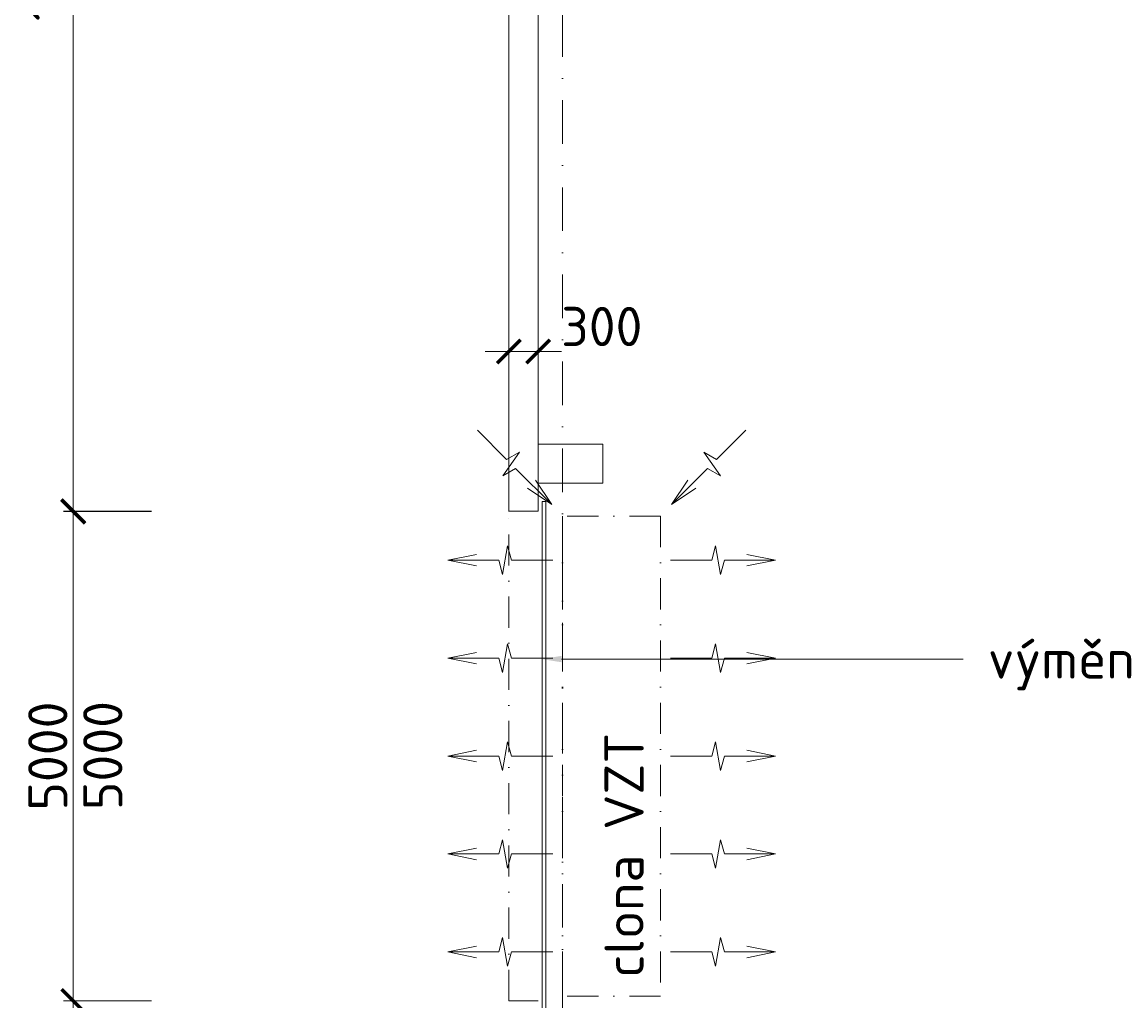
# Model space of a CAD drawing. Header units: millimetres. Extents: x -796345 to 3713765, y -2985421 to 2187451.
# Tile 188 of 256: x 300483 to 311750, y 51885 to 61878. Entities that reach past the tile are written whole.
import ezdxf
from ezdxf import colors
from ezdxf.entities.mleader import LeaderData, LeaderLine
from ezdxf.enums import TextEntityAlignment as Align
from ezdxf.math import Vec2, Vec3

# ---------------------------------------------------------------- set-up
doc = ezdxf.new("R2010")
doc.units = ezdxf.units.MM
doc.header["$PDMODE"] = 1
for name, pattern in [('CENTERX2', [101.6, 63.5, -12.7, 12.7, -12.7]), ('DASHDOT', [25.4, 12.7, -6.35, 0, -6.35]), ('ČERCHOVANÁ', [25.4, 12.7, -6.35, 0, -6.35])]:
    doc.linetypes.add(name, pattern=pattern)
doc.layers.get('Defpoints').update_dxf_attribs({"color": 8})
for name, color, linetype, lineweight in [('___vzt clony', 7, 'Continuous', 5), ('A99_N_koty-200', 5, 'Continuous', 5), ('A99_N_osy', 1, 'CENTERX2', 9), ('A99_N_txt-popis-50', 240, 'Continuous', 9), ('A99_S_kce-nad-vid', 181, 'DASHDOT', 5), ('A99_S_kce-rez-sil', 7, 'Continuous', 15), ('A99_S_otvory', 7, 'Continuous', 5), ('A99_S_sloupy', 7, 'Continuous', 5)]:
    doc.layers.add(name, color=color, linetype=linetype, lineweight=lineweight)
doc.styles.add('A99_kota', font='isocpeur.ttf', dxfattribs={"height": 2})
doc.styles.add('A99_popis', font='isocpeur.ttf')
doc.dimstyles.new('A99_kota_200 new', dxfattribs={"dimscale": 200, "dimtxt": 2, "dimasz": 1.2, "dimexe": 0.5, "dimexo": 1.5, "dimgap": 0.3, "dimtad": 1, "dimdec": 0, "dimzin": 3, "dimdsep": 46, "dimtxsty": 'A99_kota', "dimblk": 'ARCHTICK', "dimcen": 2.5, "dimazin": 2, "dimtfac": 0.75, "dimtdec": 0, "dimtmove": 2, "dimatfit": 0, "dimfxl": 4, "dimfxlon": 1, "dimtolj": 1, "dimtzin": 0, "dimlwd": 5, "dimlwe": 5, "dimarcsym": 0})

# ---------------------------------------------------------------- blocks, each defined once
blk = doc.blocks.new('_ArchTick')
at = {"color": 0, "linetype": 'ByBlock', "const_width": 0.15}
blk.add_lwpolyline([(-0.5, -0.5), (0.5, 0.5)], dxfattribs=at)
blk = doc.blocks.new('*D247')
at = {"layer": 'A99_N_koty-200', "color": 0, "linetype": 'Continuous', "lineweight": 5, "ltscale": 10, "transparency": 16777216}
for p, q in [((301805, 69840), (300905, 69840)), ((301005, 69840), (301005, 56880)), ((301805, 56880), (300905, 56880))]:
    blk.add_line(p, q, dxfattribs=at)
at = {"layer": 'Defpoints', "color": 0, "linetype": 'Continuous', "lineweight": 0, "ltscale": 10, "transparency": 16777216}
for p in [(305450, 69840), (301005, 56880), (305450, 56880)]:
    blk.add_point(p, dxfattribs=at)
at = {"layer": 'A99_N_koty-200', "color": 0, "linetype": 'Continuous', "lineweight": 5, "ltscale": 10, "transparency": 16777216, "xscale": 240, "yscale": 240, "zscale": 240}
for p, rotation in [((301005, 69840), 90), ((301005, 56880), 270)]:
    blk.add_blockref('_ArchTick', p, dxfattribs=dict(at, rotation=rotation))
at = {"layer": 'A99_N_koty-200', "color": 0, "linetype": 'Continuous', "ltscale": 10, "transparency": 16777216, "insert": (300745, 62555), "char_height": 400, "attachment_point": 5, "rotation": 90, "style": 'A99_kota'}
blk.add_mtext('\\A1;12960', dxfattribs=at)
blk = doc.blocks.new('*D248')
at = {"layer": 'A99_N_koty-200', "color": 0, "lineweight": 5, "transparency": 16777216}
for p, q in [((301805, 51885), (300905, 51885)), ((301005, 51885), (301005, 44465)), ((301805, 44465), (300905, 44465))]:
    blk.add_line(p, q, dxfattribs=at)
at = {"layer": 'Defpoints', "color": 0, "lineweight": 0, "transparency": 16777216}
for p in [(305450, 51885), (301005, 44465), (305450, 44465)]:
    blk.add_point(p, dxfattribs=at)
at = {"layer": 'A99_N_koty-200', "color": 0, "lineweight": 5, "transparency": 16777216, "xscale": 240, "yscale": 240, "zscale": 240}
for p, rotation in [((301005, 51885), 90), ((301005, 44465), 270)]:
    blk.add_blockref('_ArchTick', p, dxfattribs=dict(at, rotation=rotation))
at = {"layer": 'A99_N_koty-200', "color": 0, "transparency": 16777216, "insert": (300745, 48175), "char_height": 400, "attachment_point": 5, "rotation": 90, "style": 'A99_kota'}
blk.add_mtext('\\A1;7420', dxfattribs=at)
blk = doc.blocks.new('*D292')
at = {"layer": 'A99_N_koty-200', "color": 0, "lineweight": 5, "transparency": 16777216}
for p, q in [((301805, 56885), (300905, 56885)), ((301005, 51885), (301005, 56885)), ((301805, 51885), (300905, 51885))]:
    blk.add_line(p, q, dxfattribs=at)
at = {"layer": 'Defpoints', "color": 0, "lineweight": 0, "transparency": 16777216}
for p in [(301005, 56885), (305450, 56885), (305450, 51885)]:
    blk.add_point(p, dxfattribs=at)
at = {"layer": 'A99_N_koty-200', "color": 0, "lineweight": 5, "transparency": 16777216, "xscale": 240, "yscale": 240, "zscale": 240}
for p, rotation in [((301005, 56885), 90), ((301005, 51885), 270)]:
    blk.add_blockref('_ArchTick', p, dxfattribs=dict(at, rotation=rotation))
at = {"layer": 'A99_N_koty-200', "color": 0, "transparency": 16777216, "insert": (300745, 54385), "char_height": 400, "attachment_point": 5, "rotation": 90, "style": 'A99_kota'}
blk.add_mtext('\\A1;5000', dxfattribs=at)
blk = doc.blocks.new('*D374')
at = {"layer": 'A99_N_koty-200', "color": 0, "lineweight": 5, "transparency": 16777216}
for p, q in [((305450, 58515), (305450, 58615)), ((305750, 58515), (305750, 58615)), ((305450, 58515), (305210, 58515)), ((305450, 58515), (305750, 58515)), ((305750, 58515), (305990, 58515))]:
    blk.add_line(p, q, dxfattribs=at)
at = {"layer": 'Defpoints', "color": 0, "lineweight": 0, "transparency": 16777216}
for p in [(305450, 58515), (305750, 58515), (305750, 58515)]:
    blk.add_point(p, dxfattribs=at)
at = {"layer": 'A99_N_koty-200', "color": 0, "lineweight": 5, "transparency": 16777216, "xscale": 240, "yscale": 240, "zscale": 240}
blk.add_blockref('_ArchTick', (305450, 58515), dxfattribs=at)
at = {"layer": 'A99_N_koty-200', "color": 0, "lineweight": 5, "transparency": 16777216, "xscale": 240, "yscale": 240, "zscale": 240, "rotation": 180}
blk.add_blockref('_ArchTick', (305750, 58515), dxfattribs=at)
at = {"layer": 'A99_N_koty-200', "color": 0, "transparency": 16777216, "insert": (306400, 58770), "char_height": 400, "attachment_point": 5, "style": 'A99_kota'}
blk.add_mtext('\\A1;300', dxfattribs=at)

msp = doc.modelspace()

# ---------------------------------------------------------------- linework, layer by layer
at = {"layer": '___vzt clony'}
for p, q in [((305129.9, 57711.8), (305428.7, 57413)), ((307870.1, 57711.8), (307571.3, 57413)), ((305389.4, 57245.4), (305559.8, 57488.7)), ((305428.7, 57413), (305559.8, 57488.7)), ((307610.6, 57245.4), (307440.2, 57488.7)), ((307571.3, 57413), (307440.2, 57488.7)), ((305520.6, 57321.1), (305389.4, 57245.4)), ((305520.6, 57321.1), (305888.3, 56953.4)), ((307479.4, 57321.1), (307111.7, 56953.4)), ((307479.4, 57321.1), (307610.6, 57245.4)), ((305888.3, 56953.4), (305722.8, 57201.6)), ((307111.7, 56953.4), (307277.2, 57201.6)), ((305888.3, 56953.4), (305640.1, 57118.9)), ((307111.7, 56953.4), (307359.9, 57118.9))]:
    msp.add_line(p, q, dxfattribs=at)
at = {"layer": '___vzt clony', "linetype": 'ČERCHOVANÁ', "ltscale": 25}
for p, q in [((307000, 56835), (306000, 56835)), ((306000, 56835), (306000, 51935)), ((307000, 56835), (307000, 51935)), ((307000, 51935), (306000, 51935))]:
    msp.add_line(p, q, dxfattribs=at)
at = {"layer": '___vzt clony', "ltscale": 0.5}
for p, q in [((305386.7, 56238.7), (305438.3, 56531.2)), ((305477.5, 56385), (305438.3, 56531.2)), ((307522.5, 56385), (307561.7, 56531.2)), ((307613.3, 56238.7), (307561.7, 56531.2)), ((304827.5, 56385), (305120, 56443.5)), ((305347.5, 56385), (304827.5, 56385)), ((304827.5, 56385), (305120, 56326.5)), ((305347.5, 56385), (305386.7, 56238.7)), ((305900, 56385), (305477.5, 56385)), ((307100, 56385), (307522.5, 56385)), ((307652.5, 56385), (307613.3, 56238.7)), ((307652.5, 56385), (308172.5, 56385)), ((308172.5, 56385), (307880, 56443.5)), ((308172.5, 56385), (307880, 56326.5)), ((304827.5, 55385), (305120, 55443.5)), ((305386.7, 55238.7), (305438.3, 55531.2)), ((305477.5, 55385), (305438.3, 55531.2)), ((307522.5, 55385), (307561.7, 55531.2)), ((307613.3, 55238.7), (307561.7, 55531.2)), ((308172.5, 55385), (307880, 55443.5)), ((305347.5, 55385), (304827.5, 55385)), ((304827.5, 55385), (305120, 55326.5)), ((305347.5, 55385), (305386.7, 55238.7)), ((305900, 55385), (305477.5, 55385)), ((307100, 55385), (307522.5, 55385)), ((307652.5, 55385), (307613.3, 55238.7)), ((307652.5, 55385), (308172.5, 55385)), ((308172.5, 55385), (307880, 55326.5)), ((304827.5, 54385), (305120, 54443.5)), ((305386.7, 54238.7), (305438.3, 54531.2)), ((305477.5, 54385), (305438.3, 54531.2)), ((307522.5, 54385), (307561.7, 54531.2)), ((307613.3, 54238.7), (307561.7, 54531.2)), ((308172.5, 54385), (307880, 54443.5)), ((305347.5, 54385), (304827.5, 54385)), ((304827.5, 54385), (305120, 54326.5)), ((305347.5, 54385), (305386.7, 54238.7)), ((305900, 54385), (305477.5, 54385)), ((307100, 54385), (307522.5, 54385)), ((307652.5, 54385), (307613.3, 54238.7)), ((307652.5, 54385), (308172.5, 54385)), ((308172.5, 54385), (307880, 54326.5)), ((305347.5, 53385), (305386.7, 53531.3)), ((305386.7, 53531.3), (305438.3, 53238.8)), ((307613.3, 53531.3), (307561.7, 53238.8)), ((307652.5, 53385), (307613.3, 53531.3)), ((304827.5, 53385), (305120, 53443.5)), ((308172.5, 53385), (307880, 53443.5)), ((305347.5, 53385), (304827.5, 53385)), ((304827.5, 53385), (305120, 53326.5)), ((305477.5, 53385), (305438.3, 53238.8)), ((305900, 53385), (305477.5, 53385)), ((307100, 53385), (307522.5, 53385)), ((307522.5, 53385), (307561.7, 53238.8)), ((307652.5, 53385), (308172.5, 53385)), ((308172.5, 53385), (307880, 53326.5)), ((305347.5, 52385), (305386.7, 52531.3)), ((305386.7, 52531.3), (305438.3, 52238.8)), ((307613.3, 52531.3), (307561.7, 52238.8)), ((307652.5, 52385), (307613.3, 52531.3)), ((304827.5, 52385), (305120, 52443.5)), ((308172.5, 52385), (307880, 52443.5)), ((305347.5, 52385), (304827.5, 52385)), ((304827.5, 52385), (305120, 52326.5)), ((305477.5, 52385), (305438.3, 52238.8)), ((305900, 52385), (305477.5, 52385)), ((307100, 52385), (307522.5, 52385)), ((307522.5, 52385), (307561.7, 52238.8)), ((307652.5, 52385), (308172.5, 52385)), ((308172.5, 52385), (307880, 52326.5))]:
    msp.add_line(p, q, dxfattribs=at)
at = {"layer": 'A99_N_osy', "linetype": 'DASHDOT', "ltscale": 35}
msp.add_line((306000, 100200), (306000, 26650), dxfattribs=at)
at = {"layer": 'A99_S_kce-nad-vid', "linetype": 'ČERCHOVANÁ', "ltscale": 25}
msp.add_line((305450, 51885), (305450, 56885), dxfattribs=at)
at = {"layer": 'A99_S_kce-rez-sil'}
for p, q in [((305450, 56880), (305450, 64130)), ((305750, 57570), (305750, 62630)), ((305750, 56885), (305450, 56885)), ((305750, 51885), (305450, 51885))]:
    msp.add_line(p, q, dxfattribs=at)
for points in [[(305750, 57570), (306410, 57570), (306410, 57170), (305750, 57170)], [(305750, 57170), (305750, 56885)]]:
    msp.add_lwpolyline(points, dxfattribs=at)
at = {"layer": 'A99_S_otvory', "color": 30}
msp.add_lwpolyline([(305830, 51785), (305790, 51785), (305790, 56985), (305830, 56985)], close=True, dxfattribs=at)
at = {"layer": 'A99_S_sloupy', "ltscale": 2}
msp.add_lwpolyline([(305750, 57570), (305750, 57170)], dxfattribs=at)

# ---------------------------------------------------------------- texts
at = {"layer": 'A99_N_koty-200', "style": 'A99_kota'}
for s, p in [('5000', (301506.2, 54390)), ('clona VZT', (306827.5, 53372.5))]:
    msp.add_text(s, height=400, rotation=90, dxfattribs=at).set_placement(p, align=Align.CENTER)

# ---------------------------------------------------------------- dimensions: what is measured, and where the dimension line sits
at = {"layer": 'A99_N_koty-200', "linetype": 'Continuous', "ltscale": 10}
dim = msp.add_linear_dim(base=(301005, 56880), p1=(305450, 69840), p2=(305450, 56880), angle=90, dimstyle='A99_kota_200 new', override={"dimscale": 0, "dimtix": 1, "dimtofl": 1, "dimtmove": 1, "dimatfit": 1}, dxfattribs=at)
dim.commit()
dim.dimension.update_dxf_attribs({"geometry": '*D247', "text_midpoint": (301005, 62555), "dimtype": 128})
at = {"layer": 'A99_N_koty-200'}
dim = msp.add_linear_dim(base=(305750, 58515), p1=(305450, 58515), p2=(305750, 58515), dimstyle='A99_kota_200 new', override={"dimscale": 0, "dimtix": 0, "dimtofl": 1, "dimtmove": 2, "dimatfit": 0}, dxfattribs=at)
dim.commit()
dim.dimension.update_dxf_attribs({"geometry": '*D374', "text_midpoint": (306400, 58770), "dimtype": 128})
for base, p2, picture, middle in [((301005, 56885), (305450, 56885), '*D292', (300745, 54385)), ((301005, 44465), (305450, 44465), '*D248', (300745, 48175))]:
    dim = msp.add_linear_dim(base=base, p1=(305450, 51885), p2=p2, angle=90, dimstyle='A99_kota_200 new', override={"dimscale": 0, "dimtix": 1, "dimtofl": 1, "dimtmove": 1, "dimatfit": 1}, dxfattribs=at)
    dim.commit()
    dim.dimension.update_dxf_attribs({"geometry": picture, "text_midpoint": middle})

# ---------------------------------------------------------------- next in the draw order: leaders
at = {"layer": 'A99_N_txt-popis-50', "lineweight": 9}
ml = msp.add_multileader_mtext('Standard', dxfattribs=at)
ml.set_content('\\A1;{\\C256;výměna sekčních vrat}', color=1, style='A99_popis')
ml.set_leader_properties(color=256, linetype='ByLayer', lineweight=-1)
ml.build(insert=Vec2(0, 0))
ml.multileader.update_dxf_attribs({"dogleg_length": 1, "arrow_head_size": 200, "scale": 200})
ctx = ml.context
ctx.base_point, ctx.scale, ctx.char_height, ctx.arrow_head_size, ctx.landing_gap_size, ctx.plane_origin = Vec3(310090, 55375), 200, 400, 200, 250, Vec3(309735, 46339.2)
notes = []
notes.append((ctx, [(0, (1, 1, 0), (309445, 55375), (1, 0), 645, [(0, [(305790, 55375)], 0, [])])]))
ctx.mtext.insert, ctx.mtext.width, ctx.mtext.defined_height, ctx.mtext.flow_direction = Vec3(310340, 55575.2), 3570.166, 1693.3, 5
ctx.mtext.has_bg_fill, ctx.mtext.bg_color, ctx.mtext.bg_scale_factor, ctx.mtext.bg_transparency, ctx.mtext.use_window_bg_color = 1, -1073741824, 1, 0, 1
for ctx, leaders in notes:
    for number, flags, end, landing, length, lines in leaders:
        leader = LeaderData()
        leader.index, (leader.has_last_leader_line, leader.has_dogleg_vector, leader.attachment_direction) = number, flags
        leader.last_leader_point, leader.dogleg_vector, leader.dogleg_length = Vec3(end), Vec3(landing), length
        for number, points, colour, breaks in lines:
            line = LeaderLine()
            line.index, line.vertices, line.color, line.breaks = number, Vec3.list(points), colors.encode_raw_color(colour), breaks
            leader.lines.append(line)
        ctx.leaders.append(leader)

doc.saveas('drawing.dxf')
